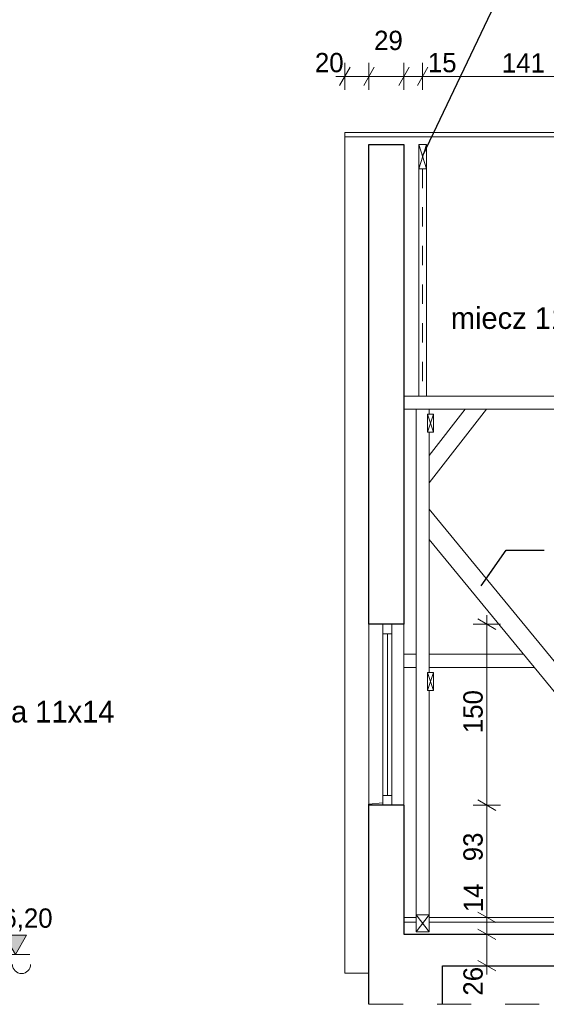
# Model space of a CAD drawing. Extents: x -686885 to -413214, y -23370 to 153194.
# Tile 52 of 145: x -611476 to -607112, y -6540 to 1619. Entities that reach past the tile are written whole.
import ezdxf

# ---------------------------------------------------------------- set-up
doc = ezdxf.new("R2010")
doc.units = 0
doc.header["$MEASUREMENT"] = 0
doc.linetypes.add('Dashed', pattern=[564.444447, 282.222223, -282.222223])
doc.linetypes.add('Przerywana', pattern=[320, 160, -160])
for name, color, linetype, lineweight in [('INWENT DACH_Nr_Pióra__21', 7, 'Continuous', 9), ('INWENT KONST. DREWNIANA_Nr_Pióra__21', 7, 'Continuous', 9), ('INWENT OPISY_Nr_Pióra__21', 7, 'Continuous', 9), ('INWENT RURY SPUSTOWE_Nr_Pióra__21', 7, 'Continuous', 9), ('INWENT STROPY_Nr_Pióra__1', 7, 'Continuous', 25), ('INWENT STROPY_Nr_Pióra__21', 7, 'Continuous', 9), ('INWENT WYMIARY_Nr_Pióra__21', 7, 'Continuous', 9), ('INWENT. OKNA_Nr_Pióra__5', 7, 'Continuous', 13), ('INWENT.ŚCIANY_Nr_Pióra__1', 7, 'Continuous', 25), ('INWENT.ŚCIANY_Nr_Pióra__21', 7, 'Continuous', 9)]:
    doc.layers.add(name, color=color, linetype=linetype, lineweight=lineweight)
doc.layers.add('INWENT KONST. DREWNIANA_Nr_Pióra__2', color=7, linetype='Continuous', lineweight=13, true_color=0x7f7f7f)
doc.layers.add('INWENT WYMIARY', color=7, linetype='Continuous')
doc.styles.add('GENERATED_STYLE_1', font='txt')
doc.styles.add('GENERATED_STYLE_4', font='txt')
doc.dimstyles.new('GENERATED_STYLE__11', dxfattribs={"dimtxt": 0.18, "dimasz": 182.4, "dimexe": 0.18, "dimexo": 0.0625, "dimgap": 0.09, "dimtad": 0, "dimtih": 1, "dimtoh": 1, "dimdec": 4, "dimzin": 0, "dimdsep": 46, "dimcen": 0.09, "dimadec": 0, "dimazin": 0, "dimtfac": 1, "dimtdec": 4, "dimtmove": 0, "dimatfit": 3, "dimldrblk": 'ARROWHEAD_5', "dimfxl": 0, "dimtolj": 1, "dimtzin": 0, "dimarcsym": 0})
doc.dimstyles.new('GENERATED_STYLE__5', dxfattribs={"dimtxt": 160.000002, "dimasz": 114, "dimexe": 0.18, "dimexo": 0, "dimgap": 0.09, "dimtad": 1, "dimdec": 0, "dimlfac": 0.1, "dimzin": 0, "dimdsep": 46, "dimtxsty": 'GENERATED_STYLE_1', "dimblk": 'ARROWHEAD_2', "dimblk1": 'ARROWHEAD_2', "dimblk2": 'ARROWHEAD_2', "dimcen": 0.09, "dimclrd": 7, "dimclre": 7, "dimclrt": 7, "dimazin": 0, "dimtfac": 1, "dimtdec": 4, "dimtmove": 0, "dimatfit": 3, "dimfxl": 0, "dimtolj": 1, "dimtzin": 0, "dimarcsym": 0})
doc.dimstyles.new('GENERATED_STYLE__6', dxfattribs={"dimtxt": 160.000002, "dimasz": 114, "dimexe": 0.18, "dimexo": 0, "dimgap": 0.09, "dimtad": 1, "dimtih": 1, "dimtoh": 1, "dimdec": 0, "dimlfac": 0.1, "dimzin": 0, "dimdsep": 46, "dimtxsty": 'GENERATED_STYLE_1', "dimblk": 'ARROWHEAD_2', "dimblk1": 'ARROWHEAD_2', "dimblk2": 'ARROWHEAD_2', "dimcen": 0.09, "dimclrd": 7, "dimclre": 7, "dimclrt": 7, "dimazin": 0, "dimtfac": 1, "dimtdec": 4, "dimtmove": 0, "dimatfit": 3, "dimfxl": 0, "dimtolj": 1, "dimtzin": 0, "dimarcsym": 0})

# ---------------------------------------------------------------- blocks, each defined once
blk = doc.blocks.new('*D591')
at = {"layer": 'INWENT WYMIARY_Nr_Pióra__21', "linetype": 'Continuous'}
for p, q in [((-608738.4, 1223.9), (-608825, 1073.9)), ((-608781.7, 1036.4), (-608781.7, 1261.4)), ((-608538.4, 1223.9), (-608625, 1073.9)), ((-608581.7, 1036.4), (-608581.7, 1261.4)), ((-608855, 1148.9), (-608781.7, 1148.9)), ((-608781.7, 1148.9), (-608581.7, 1148.9))]:
    blk.add_line(p, q, dxfattribs=at)
at = {"layer": 'INWENT WYMIARY_Nr_Pióra__21', "char_height": 160, "attachment_point": 7, "style": 'GENERATED_STYLE_1'}
for s, insert in [('{29}', (-608539.1, 1364.9)), ('{29}', (-596749.2, 1364.9)), ('{20}', (-609029.8, 1180.9)), ('{15}', (-608093.5, 1180.9)), ('{141}', (-607480.5, 1180.9)), ('{141}', (-606167.9, 1180.9)), ('{139}', (-604762.9, 1180.9)), ('{139}', (-603367.9, 1180.9)), ('{139}', (-601972.9, 1180.9)), ('{140}', (-600577.9, 1180.9)), ('{141}', (-599172.9, 1180.9)), ('{142}', (-597860.3, 1180.9)), ('{11}', (-597145, 1180.9)), ('{20}', (-596258.5, 1180.9))]:
    blk.add_mtext(s, dxfattribs=dict(at, insert=insert))
blk = doc.blocks.new('ARROWHEAD_2')
at = {"color": 0, "linetype": 'Continuous', "lineweight": 0}
for p, q in [((0, 0), (-1, 0)), ((-0.378, -0.655), (0.378, 0.655))]:
    blk.add_line(p, q, dxfattribs=at)
blk = doc.blocks.new('*D592')
at = {"layer": 'INWENT WYMIARY_Nr_Pióra__21', "linetype": 'Continuous'}
for p, q in [((-608538.4, 1223.9), (-608625, 1073.9)), ((-608581.7, 1036.4), (-608581.7, 1261.4)), ((-608248.4, 1223.9), (-608335, 1073.9)), ((-608291.7, 1036.4), (-608291.7, 1261.4)), ((-608581.7, 1148.9), (-608291.7, 1148.9))]:
    blk.add_line(p, q, dxfattribs=at)
at = {"layer": 'INWENT WYMIARY_Nr_Pióra__21', "char_height": 160, "attachment_point": 7, "style": 'GENERATED_STYLE_1'}
for s, insert in [('{29}', (-608539.1, 1364.9)), ('{29}', (-596749.2, 1364.9)), ('{20}', (-609029.8, 1180.9)), ('{15}', (-608093.5, 1180.9)), ('{141}', (-607480.5, 1180.9)), ('{141}', (-606167.9, 1180.9)), ('{139}', (-604762.9, 1180.9)), ('{139}', (-603367.9, 1180.9)), ('{139}', (-601972.9, 1180.9)), ('{140}', (-600577.9, 1180.9)), ('{141}', (-599172.9, 1180.9)), ('{142}', (-597860.3, 1180.9)), ('{11}', (-597145, 1180.9)), ('{20}', (-596258.5, 1180.9))]:
    blk.add_mtext(s, dxfattribs=dict(at, insert=insert))
blk = doc.blocks.new('*D593')
at = {"layer": 'INWENT WYMIARY_Nr_Pióra__21', "linetype": 'Continuous'}
for p, q in [((-608248.4, 1223.9), (-608335, 1073.9)), ((-608291.7, 1036.4), (-608291.7, 1261.4)), ((-608093.5, 1223.9), (-608180.1, 1073.9)), ((-608136.8, 1036.4), (-608136.8, 1261.4)), ((-608291.7, 1148.9), (-608136.8, 1148.9))]:
    blk.add_line(p, q, dxfattribs=at)
at = {"layer": 'INWENT WYMIARY_Nr_Pióra__21', "char_height": 160, "attachment_point": 7, "style": 'GENERATED_STYLE_1'}
for s, insert in [('{29}', (-608539.1, 1364.9)), ('{29}', (-596749.2, 1364.9)), ('{20}', (-609029.8, 1180.9)), ('{15}', (-608093.5, 1180.9)), ('{141}', (-607480.5, 1180.9)), ('{141}', (-606167.9, 1180.9)), ('{139}', (-604762.9, 1180.9)), ('{139}', (-603367.9, 1180.9)), ('{139}', (-601972.9, 1180.9)), ('{140}', (-600577.9, 1180.9)), ('{141}', (-599172.9, 1180.9)), ('{142}', (-597860.3, 1180.9)), ('{11}', (-597145, 1180.9)), ('{20}', (-596258.5, 1180.9))]:
    blk.add_mtext(s, dxfattribs=dict(at, insert=insert))
blk = doc.blocks.new('*D594')
at = {"layer": 'INWENT WYMIARY_Nr_Pióra__21', "linetype": 'Continuous'}
for p, q in [((-608093.5, 1223.9), (-608180.1, 1073.9)), ((-608136.8, 1036.4), (-608136.8, 1261.4)), ((-606678.5, 1223.9), (-606765.1, 1073.9)), ((-606721.8, 1036.4), (-606721.8, 1261.4)), ((-608136.8, 1148.9), (-606721.8, 1148.9))]:
    blk.add_line(p, q, dxfattribs=at)
at = {"layer": 'INWENT WYMIARY_Nr_Pióra__21', "char_height": 160, "attachment_point": 7, "style": 'GENERATED_STYLE_1'}
for s, insert in [('{29}', (-608539.1, 1364.9)), ('{29}', (-596749.2, 1364.9)), ('{20}', (-609029.8, 1180.9)), ('{15}', (-608093.5, 1180.9)), ('{141}', (-607480.5, 1180.9)), ('{141}', (-606167.9, 1180.9)), ('{139}', (-604762.9, 1180.9)), ('{139}', (-603367.9, 1180.9)), ('{139}', (-601972.9, 1180.9)), ('{140}', (-600577.9, 1180.9)), ('{141}', (-599172.9, 1180.9)), ('{142}', (-597860.3, 1180.9)), ('{11}', (-597145, 1180.9)), ('{20}', (-596258.5, 1180.9))]:
    blk.add_mtext(s, dxfattribs=dict(at, insert=insert))
blk = doc.blocks.new('*D595')
at = {"layer": 'INWENT WYMIARY_Nr_Pióra__21', "linetype": 'Continuous'}
for p, q in [((-606678.5, 1223.9), (-606765.1, 1073.9)), ((-606721.8, 1036.4), (-606721.8, 1261.4)), ((-605263.5, 1223.9), (-605350.1, 1073.9)), ((-605306.8, 1036.4), (-605306.8, 1261.4)), ((-606721.8, 1148.9), (-605306.8, 1148.9))]:
    blk.add_line(p, q, dxfattribs=at)
at = {"layer": 'INWENT WYMIARY_Nr_Pióra__21', "char_height": 160, "attachment_point": 7, "style": 'GENERATED_STYLE_1'}
for s, insert in [('{29}', (-608539.1, 1364.9)), ('{29}', (-596749.2, 1364.9)), ('{20}', (-609029.8, 1180.9)), ('{15}', (-608093.5, 1180.9)), ('{141}', (-607480.5, 1180.9)), ('{141}', (-606167.9, 1180.9)), ('{139}', (-604762.9, 1180.9)), ('{139}', (-603367.9, 1180.9)), ('{139}', (-601972.9, 1180.9)), ('{140}', (-600577.9, 1180.9)), ('{141}', (-599172.9, 1180.9)), ('{142}', (-597860.3, 1180.9)), ('{11}', (-597145, 1180.9)), ('{20}', (-596258.5, 1180.9))]:
    blk.add_mtext(s, dxfattribs=dict(at, insert=insert))
blk = doc.blocks.new('*D596')
at = {"layer": 'INWENT WYMIARY_Nr_Pióra__21', "linetype": 'Continuous'}
for p, q in [((-605263.5, 1223.9), (-605350.1, 1073.9)), ((-605306.8, 1036.4), (-605306.8, 1261.4)), ((-603868.5, 1223.9), (-603955.1, 1073.9)), ((-603911.8, 1036.4), (-603911.8, 1261.4)), ((-605306.8, 1148.9), (-603911.8, 1148.9))]:
    blk.add_line(p, q, dxfattribs=at)
at = {"layer": 'INWENT WYMIARY_Nr_Pióra__21', "char_height": 160, "attachment_point": 7, "style": 'GENERATED_STYLE_1'}
for s, insert in [('{29}', (-608539.1, 1364.9)), ('{29}', (-596749.2, 1364.9)), ('{20}', (-609029.8, 1180.9)), ('{15}', (-608093.5, 1180.9)), ('{141}', (-607480.5, 1180.9)), ('{141}', (-606167.9, 1180.9)), ('{139}', (-604762.9, 1180.9)), ('{139}', (-603367.9, 1180.9)), ('{139}', (-601972.9, 1180.9)), ('{140}', (-600577.9, 1180.9)), ('{141}', (-599172.9, 1180.9)), ('{142}', (-597860.3, 1180.9)), ('{11}', (-597145, 1180.9)), ('{20}', (-596258.5, 1180.9))]:
    blk.add_mtext(s, dxfattribs=dict(at, insert=insert))
blk = doc.blocks.new('*D597')
at = {"layer": 'INWENT WYMIARY_Nr_Pióra__21', "linetype": 'Continuous'}
for p, q in [((-603868.5, 1223.9), (-603955.1, 1073.9)), ((-603911.8, 1036.4), (-603911.8, 1261.4)), ((-602473.5, 1223.9), (-602560.1, 1073.9)), ((-602516.8, 1036.4), (-602516.8, 1261.4)), ((-603911.8, 1148.9), (-602516.8, 1148.9))]:
    blk.add_line(p, q, dxfattribs=at)
at = {"layer": 'INWENT WYMIARY_Nr_Pióra__21', "char_height": 160, "attachment_point": 7, "style": 'GENERATED_STYLE_1'}
for s, insert in [('{29}', (-608539.1, 1364.9)), ('{29}', (-596749.2, 1364.9)), ('{20}', (-609029.8, 1180.9)), ('{15}', (-608093.5, 1180.9)), ('{141}', (-607480.5, 1180.9)), ('{141}', (-606167.9, 1180.9)), ('{139}', (-604762.9, 1180.9)), ('{139}', (-603367.9, 1180.9)), ('{139}', (-601972.9, 1180.9)), ('{140}', (-600577.9, 1180.9)), ('{141}', (-599172.9, 1180.9)), ('{142}', (-597860.3, 1180.9)), ('{11}', (-597145, 1180.9)), ('{20}', (-596258.5, 1180.9))]:
    blk.add_mtext(s, dxfattribs=dict(at, insert=insert))
blk = doc.blocks.new('*D598')
at = {"layer": 'INWENT WYMIARY_Nr_Pióra__21', "linetype": 'Continuous'}
for p, q in [((-602473.5, 1223.9), (-602560.1, 1073.9)), ((-602516.8, 1036.4), (-602516.8, 1261.4)), ((-601078.5, 1223.9), (-601165.1, 1073.9)), ((-601121.8, 1036.4), (-601121.8, 1261.4)), ((-602516.8, 1148.9), (-601121.8, 1148.9))]:
    blk.add_line(p, q, dxfattribs=at)
at = {"layer": 'INWENT WYMIARY_Nr_Pióra__21', "char_height": 160, "attachment_point": 7, "style": 'GENERATED_STYLE_1'}
for s, insert in [('{29}', (-608539.1, 1364.9)), ('{29}', (-596749.2, 1364.9)), ('{20}', (-609029.8, 1180.9)), ('{15}', (-608093.5, 1180.9)), ('{141}', (-607480.5, 1180.9)), ('{141}', (-606167.9, 1180.9)), ('{139}', (-604762.9, 1180.9)), ('{139}', (-603367.9, 1180.9)), ('{139}', (-601972.9, 1180.9)), ('{140}', (-600577.9, 1180.9)), ('{141}', (-599172.9, 1180.9)), ('{142}', (-597860.3, 1180.9)), ('{11}', (-597145, 1180.9)), ('{20}', (-596258.5, 1180.9))]:
    blk.add_mtext(s, dxfattribs=dict(at, insert=insert))
blk = doc.blocks.new('*D599')
at = {"layer": 'INWENT WYMIARY_Nr_Pióra__21', "linetype": 'Continuous'}
for p, q in [((-601078.5, 1223.9), (-601165.1, 1073.9)), ((-601121.8, 1036.4), (-601121.8, 1261.4)), ((-599683.5, 1223.9), (-599770.1, 1073.9)), ((-599726.8, 1036.4), (-599726.8, 1261.4)), ((-601121.8, 1148.9), (-599726.8, 1148.9))]:
    blk.add_line(p, q, dxfattribs=at)
at = {"layer": 'INWENT WYMIARY_Nr_Pióra__21', "char_height": 160, "attachment_point": 7, "style": 'GENERATED_STYLE_1'}
for s, insert in [('{29}', (-608539.1, 1364.9)), ('{29}', (-596749.2, 1364.9)), ('{20}', (-609029.8, 1180.9)), ('{15}', (-608093.5, 1180.9)), ('{141}', (-607480.5, 1180.9)), ('{141}', (-606167.9, 1180.9)), ('{139}', (-604762.9, 1180.9)), ('{139}', (-603367.9, 1180.9)), ('{139}', (-601972.9, 1180.9)), ('{140}', (-600577.9, 1180.9)), ('{141}', (-599172.9, 1180.9)), ('{142}', (-597860.3, 1180.9)), ('{11}', (-597145, 1180.9)), ('{20}', (-596258.5, 1180.9))]:
    blk.add_mtext(s, dxfattribs=dict(at, insert=insert))
blk = doc.blocks.new('*D600')
at = {"layer": 'INWENT WYMIARY_Nr_Pióra__21', "linetype": 'Continuous'}
for p, q in [((-599683.5, 1223.9), (-599770.1, 1073.9)), ((-599726.8, 1036.4), (-599726.8, 1261.4)), ((-598268.5, 1223.9), (-598355.1, 1073.9)), ((-598311.8, 1036.4), (-598311.8, 1261.4)), ((-599726.8, 1148.9), (-598311.8, 1148.9))]:
    blk.add_line(p, q, dxfattribs=at)
at = {"layer": 'INWENT WYMIARY_Nr_Pióra__21', "char_height": 160, "attachment_point": 7, "style": 'GENERATED_STYLE_1'}
for s, insert in [('{29}', (-608539.1, 1364.9)), ('{29}', (-596749.2, 1364.9)), ('{20}', (-609029.8, 1180.9)), ('{15}', (-608093.5, 1180.9)), ('{141}', (-607480.5, 1180.9)), ('{141}', (-606167.9, 1180.9)), ('{139}', (-604762.9, 1180.9)), ('{139}', (-603367.9, 1180.9)), ('{139}', (-601972.9, 1180.9)), ('{140}', (-600577.9, 1180.9)), ('{141}', (-599172.9, 1180.9)), ('{142}', (-597860.3, 1180.9)), ('{11}', (-597145, 1180.9)), ('{20}', (-596258.5, 1180.9))]:
    blk.add_mtext(s, dxfattribs=dict(at, insert=insert))
blk = doc.blocks.new('*D601')
at = {"layer": 'INWENT WYMIARY_Nr_Pióra__21', "linetype": 'Continuous'}
for p, q in [((-598268.5, 1223.9), (-598355.1, 1073.9)), ((-598311.8, 1036.4), (-598311.8, 1261.4)), ((-596853.5, 1223.9), (-596940.1, 1073.9)), ((-596896.8, 1036.4), (-596896.8, 1261.4)), ((-598311.8, 1148.9), (-596896.8, 1148.9))]:
    blk.add_line(p, q, dxfattribs=at)
at = {"layer": 'INWENT WYMIARY_Nr_Pióra__21', "char_height": 160, "attachment_point": 7, "style": 'GENERATED_STYLE_1'}
for s, insert in [('{29}', (-608539.1, 1364.9)), ('{29}', (-596749.2, 1364.9)), ('{20}', (-609029.8, 1180.9)), ('{15}', (-608093.5, 1180.9)), ('{141}', (-607480.5, 1180.9)), ('{141}', (-606167.9, 1180.9)), ('{139}', (-604762.9, 1180.9)), ('{139}', (-603367.9, 1180.9)), ('{139}', (-601972.9, 1180.9)), ('{140}', (-600577.9, 1180.9)), ('{141}', (-599172.9, 1180.9)), ('{142}', (-597860.3, 1180.9)), ('{11}', (-597145, 1180.9)), ('{20}', (-596258.5, 1180.9))]:
    blk.add_mtext(s, dxfattribs=dict(at, insert=insert))
blk = doc.blocks.new('*D602')
at = {"layer": 'INWENT WYMIARY_Nr_Pióra__21', "linetype": 'Continuous'}
for p, q in [((-596853.5, 1223.9), (-596940.1, 1073.9)), ((-596896.8, 1036.4), (-596896.8, 1261.4)), ((-596748.5, 1223.9), (-596835.1, 1073.9)), ((-596791.8, 1036.4), (-596791.8, 1261.4)), ((-596896.8, 1148.9), (-596791.8, 1148.9))]:
    blk.add_line(p, q, dxfattribs=at)
at = {"layer": 'INWENT WYMIARY_Nr_Pióra__21', "char_height": 160, "attachment_point": 7, "style": 'GENERATED_STYLE_1'}
for s, insert in [('{29}', (-608539.1, 1364.9)), ('{29}', (-596749.2, 1364.9)), ('{20}', (-609029.8, 1180.9)), ('{15}', (-608093.5, 1180.9)), ('{141}', (-607480.5, 1180.9)), ('{141}', (-606167.9, 1180.9)), ('{139}', (-604762.9, 1180.9)), ('{139}', (-603367.9, 1180.9)), ('{139}', (-601972.9, 1180.9)), ('{140}', (-600577.9, 1180.9)), ('{141}', (-599172.9, 1180.9)), ('{142}', (-597860.3, 1180.9)), ('{11}', (-597145, 1180.9)), ('{20}', (-596258.5, 1180.9))]:
    blk.add_mtext(s, dxfattribs=dict(at, insert=insert))
blk = doc.blocks.new('*D603')
at = {"layer": 'INWENT WYMIARY_Nr_Pióra__21', "linetype": 'Continuous'}
for p, q in [((-596748.5, 1223.9), (-596835.1, 1073.9)), ((-596791.8, 1036.4), (-596791.8, 1261.4)), ((-596458.5, 1223.9), (-596545.1, 1073.9)), ((-596501.8, 1036.4), (-596501.8, 1261.4)), ((-596791.8, 1148.9), (-596501.8, 1148.9))]:
    blk.add_line(p, q, dxfattribs=at)
at = {"layer": 'INWENT WYMIARY_Nr_Pióra__21', "char_height": 160, "attachment_point": 7, "style": 'GENERATED_STYLE_1'}
for s, insert in [('{29}', (-608539.1, 1364.9)), ('{29}', (-596749.2, 1364.9)), ('{20}', (-609029.8, 1180.9)), ('{15}', (-608093.5, 1180.9)), ('{141}', (-607480.5, 1180.9)), ('{141}', (-606167.9, 1180.9)), ('{139}', (-604762.9, 1180.9)), ('{139}', (-603367.9, 1180.9)), ('{139}', (-601972.9, 1180.9)), ('{140}', (-600577.9, 1180.9)), ('{141}', (-599172.9, 1180.9)), ('{142}', (-597860.3, 1180.9)), ('{11}', (-597145, 1180.9)), ('{20}', (-596258.5, 1180.9))]:
    blk.add_mtext(s, dxfattribs=dict(at, insert=insert))
blk = doc.blocks.new('*D604')
at = {"layer": 'INWENT WYMIARY_Nr_Pióra__21', "linetype": 'Continuous'}
for p, q in [((-596458.5, 1223.9), (-596545.1, 1073.9)), ((-596501.8, 1036.4), (-596501.8, 1261.4)), ((-596345.1, 1073.9), (-596258.5, 1223.9)), ((-596301.8, 1036.4), (-596301.8, 1261.4)), ((-596501.8, 1148.9), (-596301.8, 1148.9)), ((-596301.8, 1148.9), (-596228.5, 1148.9))]:
    blk.add_line(p, q, dxfattribs=at)
at = {"layer": 'INWENT WYMIARY_Nr_Pióra__21', "char_height": 160, "attachment_point": 7, "style": 'GENERATED_STYLE_1'}
for s, insert in [('{29}', (-608539.1, 1364.9)), ('{29}', (-596749.2, 1364.9)), ('{20}', (-609029.8, 1180.9)), ('{15}', (-608093.5, 1180.9)), ('{141}', (-607480.5, 1180.9)), ('{141}', (-606167.9, 1180.9)), ('{139}', (-604762.9, 1180.9)), ('{139}', (-603367.9, 1180.9)), ('{139}', (-601972.9, 1180.9)), ('{140}', (-600577.9, 1180.9)), ('{141}', (-599172.9, 1180.9)), ('{142}', (-597860.3, 1180.9)), ('{11}', (-597145, 1180.9)), ('{20}', (-596258.5, 1180.9))]:
    blk.add_mtext(s, dxfattribs=dict(at, insert=insert))
blk = doc.blocks.new('*D611')
at = {"layer": 'INWENT WYMIARY_Nr_Pióra__21', "linetype": 'Continuous'}
for p, q in [((-607680.3, -5916.3), (-607530.3, -6002.9)), ((-607492.8, -5959.6), (-607717.8, -5959.6)), ((-607605.3, -6219.6), (-607605.3, -5959.6)), ((-607680.3, -6176.3), (-607530.3, -6262.9)), ((-607492.8, -6219.6), (-607717.8, -6219.6)), ((-607605.3, -6293), (-607605.3, -6219.6))]:
    blk.add_line(p, q, dxfattribs=at)
at = {"layer": 'INWENT WYMIARY_Nr_Pióra__21', "char_height": 160, "attachment_point": 7, "rotation": 90, "style": 'GENERATED_STYLE_1'}
for s, insert in [('{150}', (-607637.3, -4293.2)), ('{93}', (-607637.3, -5354.6)), ('{14}', (-607637.3, -5776.3)), ('{26}', (-607637.3, -6467.8))]:
    blk.add_mtext(s, dxfattribs=dict(at, insert=insert))
blk = doc.blocks.new('*D612')
at = {"layer": 'INWENT WYMIARY_Nr_Pióra__21', "linetype": 'Continuous'}
for p, q in [((-607680.3, -5776.3), (-607530.3, -5862.9)), ((-607492.8, -5819.6), (-607717.8, -5819.6)), ((-607605.3, -5959.6), (-607605.3, -5819.6)), ((-607680.3, -5916.3), (-607530.3, -6002.9)), ((-607492.8, -5959.6), (-607717.8, -5959.6))]:
    blk.add_line(p, q, dxfattribs=at)
at = {"layer": 'INWENT WYMIARY_Nr_Pióra__21', "char_height": 160, "attachment_point": 7, "rotation": 90, "style": 'GENERATED_STYLE_1'}
for s, insert in [('{150}', (-607637.3, -4293.2)), ('{93}', (-607637.3, -5354.6)), ('{14}', (-607637.3, -5776.3)), ('{26}', (-607637.3, -6467.8))]:
    blk.add_mtext(s, dxfattribs=dict(at, insert=insert))
blk = doc.blocks.new('*D613')
at = {"layer": 'INWENT WYMIARY_Nr_Pióra__21', "linetype": 'Continuous'}
for p, q in [((-607492.8, -4889.6), (-607717.8, -4889.6)), ((-607680.3, -4846.3), (-607530.3, -4932.9)), ((-607605.3, -5819.6), (-607605.3, -4889.6)), ((-607680.3, -5776.3), (-607530.3, -5862.9)), ((-607492.8, -5819.6), (-607717.8, -5819.6))]:
    blk.add_line(p, q, dxfattribs=at)
at = {"layer": 'INWENT WYMIARY_Nr_Pióra__21', "char_height": 160, "attachment_point": 7, "rotation": 90, "style": 'GENERATED_STYLE_1'}
for s, insert in [('{150}', (-607637.3, -4293.2)), ('{93}', (-607637.3, -5354.6)), ('{14}', (-607637.3, -5776.3)), ('{26}', (-607637.3, -6467.8))]:
    blk.add_mtext(s, dxfattribs=dict(at, insert=insert))
blk = doc.blocks.new('*D614')
at = {"layer": 'INWENT WYMIARY_Nr_Pióra__21', "linetype": 'Continuous'}
for p, q in [((-607605.3, -3389.6), (-607605.3, -3316.3)), ((-607492.8, -3389.6), (-607717.8, -3389.6)), ((-607530.3, -3432.9), (-607680.3, -3346.3)), ((-607605.3, -4889.6), (-607605.3, -3389.6)), ((-607492.8, -4889.6), (-607717.8, -4889.6)), ((-607680.3, -4846.3), (-607530.3, -4932.9))]:
    blk.add_line(p, q, dxfattribs=at)
at = {"layer": 'INWENT WYMIARY_Nr_Pióra__21', "char_height": 160, "attachment_point": 7, "rotation": 90, "style": 'GENERATED_STYLE_1'}
for s, insert in [('{150}', (-607637.3, -4293.2)), ('{93}', (-607637.3, -5354.6)), ('{14}', (-607637.3, -5776.3)), ('{26}', (-607637.3, -6467.8))]:
    blk.add_mtext(s, dxfattribs=dict(at, insert=insert))
blk = doc.blocks.new('Wymiary_99', base_point=(-611511.2, -6126.9))
at = {"layer": 'INWENT WYMIARY_Nr_Pióra__21', "linetype": 'Continuous'}
blk.add_hatch(color=256, dxfattribs=at).paths.add_polyline_path([(-611511.2, -6126.9), (-611604, -5966.9), (-611418.4, -5966.9)], flags=0)
for p, q in [((-611511.2, -6126.9), (-611604, -5966.9)), ((-611604, -5966.9), (-611418.4, -5966.9)), ((-611418.4, -5966.9), (-611511.2, -6126.9)), ((-611511.2, -6126.9), (-611631.2, -6126.9)), ((-611511.2, -6126.9), (-611391.2, -6126.9))]:
    blk.add_line(p, q, dxfattribs=at)
at = {"layer": 'INWENT WYMIARY_Nr_Pióra__21', "insert": (-611744.6, -5934.9), "char_height": 160, "attachment_point": 7, "style": 'GENERATED_STYLE_1'}
blk.add_mtext('{+6,20}', dxfattribs=at)
blk = doc.blocks.new('ARROWHEAD_5')
at = {"color": 0, "linetype": 'Continuous', "lineweight": 0}
blk.add_line((0, 0), (-1, 0), dxfattribs=at)
blk.add_solid([(-1, 0.2679), (0, 0), (-1, -0.2679), (-1, 0.2679)], dxfattribs=at)

msp = doc.modelspace()

# ---------------------------------------------------------------- linework, layer by layer
at = {"layer": 'INWENT DACH_Nr_Pióra__21', "linetype": 'Continuous'}
for p, q in [((-608781.7, 685.2), (-596301.8, 685.2)), ((-608781.7, 685.2), (-608781.7, -6281.2)), ((-608781.7, 647.5), (-596301.8, 647.5)), ((-608781.7, -6281.2), (-608581.7, -6281.2))]:
    msp.add_line(p, q, dxfattribs=at)
at = {"layer": 'INWENT KONST. DREWNIANA_Nr_Pióra__2', "linetype": 'Continuous'}
for p, q in [((-608169.3, -1499.6), (-608169.3, 383.9)), ((-608104.3, 383.9), (-608104.3, -1499.6))]:
    msp.add_line(p, q, dxfattribs=at)
at = {"layer": 'INWENT KONST. DREWNIANA_Nr_Pióra__21', "linetype": 'Continuous'}
for p, q in [((-608169.3, 383.9), (-608169.3, 584.8)), ((-608169.3, 584.8), (-608104.3, 584.8)), ((-608104.3, 584.8), (-608169.3, 383.9)), ((-608104.3, 383.9), (-608169.3, 584.8)), ((-608104.3, 383.9), (-608104.3, 584.8)), ((-608169.3, 383.9), (-608104.3, 383.9)), ((-596791.8, -1499.6), (-608291.7, -1499.6)), ((-596791.8, -1609.6), (-608291.7, -1609.6)), ((-608191.8, -5799.6), (-608191.8, -1609.6)), ((-608081.8, -1609.6), (-608081.8, -1649.6)), ((-608081.8, -2219.6), (-607606.8, -1609.6)), ((-608081.8, -1991.7), (-607784.2, -1609.6)), ((-608096.8, -1649.6), (-608046.8, -1649.6)), ((-608096.8, -1799.6), (-608096.8, -1649.6)), ((-608096.8, -1649.6), (-608046.8, -1799.6)), ((-608096.8, -1799.6), (-608046.8, -1649.6)), ((-608046.8, -1649.6), (-608046.8, -1799.6)), ((-608046.8, -1799.6), (-608096.8, -1799.6)), ((-608081.8, -1799.6), (-608081.8, -3789.6)), ((-608081.8, -2437.5), (-605361.8, -5750.2)), ((-608081.8, -2689.6), (-605511.8, -5819.6)), ((-608191.8, -3639.6), (-608291.7, -3639.6)), ((-607301.8, -3639.6), (-608081.8, -3639.6)), ((-608191.8, -3749.6), (-608291.7, -3749.6)), ((-607211.4, -3749.6), (-608081.8, -3749.6)), ((-608096.8, -3789.6), (-608046.8, -3789.6)), ((-608096.8, -3939.6), (-608096.8, -3789.6)), ((-608096.8, -3789.6), (-608046.8, -3939.6)), ((-608096.8, -3939.6), (-608046.8, -3789.6)), ((-608046.8, -3789.6), (-608046.8, -3939.6)), ((-608046.8, -3939.6), (-608096.8, -3939.6)), ((-608081.8, -3939.6), (-608081.8, -5799.6)), ((-608191.8, -5939.6), (-608081.8, -5799.6)), ((-608081.8, -5939.6), (-608191.8, -5799.6)), ((-608191.8, -5799.6), (-608081.8, -5799.6)), ((-608191.8, -5939.6), (-608191.8, -5799.6)), ((-608081.8, -5799.6), (-608081.8, -5939.6)), ((-608081.8, -5939.6), (-608191.8, -5939.6))]:
    msp.add_line(p, q, dxfattribs=at)
at = {"layer": 'INWENT KONST. DREWNIANA_Nr_Pióra__21', "linetype": 'Przerywana'}
msp.add_line((-608136.8, 383.9), (-608136.8, -1499.6), dxfattribs=at)
at = {"layer": 'INWENT OPISY_Nr_Pióra__21', "linetype": 'Dashed'}
msp.add_line((-608581.7, -6539.6), (-596501.8, -6539.6), dxfattribs=at)
at = {"layer": 'INWENT RURY SPUSTOWE_Nr_Pióra__21', "linetype": 'Continuous'}
msp.add_arc((-611460.7, -6209.6), 75, 180, 0, dxfattribs=at)
at = {"layer": 'INWENT STROPY_Nr_Pióra__1', "linetype": 'Continuous'}
for p, q in [((-608291.7, -5959.6), (-596791.8, -5959.6)), ((-607971.7, -6219.6), (-604361.7, -6219.6))]:
    msp.add_line(p, q, dxfattribs=at)
at = {"layer": 'INWENT STROPY_Nr_Pióra__21', "linetype": 'Continuous'}
for p, q in [((-608291.7, -5819.6), (-608191.8, -5819.6)), ((-608291.7, -5859.6), (-608191.8, -5859.6)), ((-608081.8, -5819.6), (-605361.8, -5819.6)), ((-608081.8, -5859.6), (-605361.8, -5859.6))]:
    msp.add_line(p, q, dxfattribs=at)
at = {"layer": 'INWENT. OKNA_Nr_Pióra__5', "linetype": 'Continuous'}
for p, q in [((-608391.7, -3389.6), (-608466.7, -3389.6)), ((-608466.7, -3389.6), (-608466.7, -4889.6)), ((-608391.7, -3389.6), (-608391.7, -4889.6)), ((-608391.7, -3469.6), (-608466.7, -3469.6)), ((-608429.2, -3469.6), (-608429.2, -4809.6)), ((-608391.7, -4809.6), (-608466.7, -4809.6)), ((-608466.7, -4869.6), (-608586.7, -4880.6)), ((-608586.7, -4880.6), (-608586.7, -4910.6)), ((-608391.7, -4889.6), (-608466.7, -4889.6))]:
    msp.add_line(p, q, dxfattribs=at)
at = {"layer": 'INWENT.ŚCIANY_Nr_Pióra__1', "linetype": 'Continuous'}
for p, q in [((-608581.7, 584.8), (-608291.7, 584.8)), ((-608581.7, -3389.6), (-608581.7, 584.8)), ((-608291.7, 584.8), (-608291.7, -3389.6)), ((-608291.7, -3389.6), (-608581.7, -3389.6)), ((-608581.7, -6539.6), (-608581.7, -4889.6)), ((-608291.7, -4889.6), (-608581.7, -4889.6)), ((-608291.7, -4889.6), (-608291.7, -5959.6)), ((-607971.7, -6539.6), (-607971.7, -6219.6))]:
    msp.add_line(p, q, dxfattribs=at)
at = {"layer": 'INWENT.ŚCIANY_Nr_Pióra__21', "linetype": 'Continuous'}
for p, q in [((-608581.7, -4889.6), (-608581.7, -3389.6)), ((-608291.7, -3389.6), (-608291.7, -4889.6))]:
    msp.add_line(p, q, dxfattribs=at)

# ---------------------------------------------------------------- block references
at = {"layer": 'INWENT WYMIARY', "linetype": 'Continuous'}
msp.add_blockref('Wymiary_99', (-611511.2, -6126.9), dxfattribs=at)

# ---------------------------------------------------------------- texts
at = {"layer": 'INWENT OPISY_Nr_Pióra__21', "linetype": 'Continuous', "char_height": 180, "style": 'GENERATED_STYLE_4'}
for s, insert, width, attachment_point in [('{miecz 11x14 cm}', (-606552.1, -1004.7), 1502.69, 6), ('{podwalina 11x14 cm}', (-612497.5, -4266), 1892.33, 4)]:
    msp.add_mtext(s, dxfattribs=dict(at, insert=insert, width=width, attachment_point=attachment_point))

# ---------------------------------------------------------------- dimensions: what is measured, and where the dimension line sits
at = {"layer": 'INWENT WYMIARY', "linetype": 'Continuous'}
for base, p1, p2, picture, middle in [((-608781.7, 1148.9), (-608781.7, 685.2), (-608581.7, 584.8), '*D591', (-608908.4, 1260.9)), ((-608781.7, 1148.9), (-608581.7, 584.8), (-608291.7, 584.8), '*D592', (-608417.6, 1444.9)), ((-608781.7, 1148.9), (-608291.7, 584.8), (-608136.8, 284.7), '*D593', (-607972, 1260.9)), ((-608781.6557328, 1148.9293252), (-608136.8011317, 284.6776599), (-606721.8011317, 214.9568005), '*D594', (-607298.3747254, 1260.9293269)), ((-608781.6557328, 1148.9293252), (-606721.8011317, 214.9568005), (-605306.8011317, -34.9831234), '*D595', (-605985.775529, 1260.9293269)), ((-608781.6557328, 1148.9293252), (-605306.8011317, -34.9831234), (-603911.8011317, -191.0182728), '*D596', (-604580.775529, 1260.9293269)), ((-608781.6557328, 1148.9293252), (-603911.8011317, -191.0182728), (-602516.8011317, -302.0062954), '*D597', (-603185.775529, 1260.9293269)), ((-608781.6557328, 1148.9293252), (-602516.8011317, -302.0062954), (-601121.8011317, -345.8326268), '*D598', (-601790.775529, 1260.9293269)), ((-608781.6557328, 1148.9293252), (-601121.8011317, -345.8326268), (-599726.8011317, -477.9242797), '*D599', (-600395.775529, 1260.9293269)), ((-608781.6557328, 1148.9293252), (-599726.8011317, -477.9242797), (-598311.8011317, -523.0600767), '*D600', (-598990.775529, 1260.9293269)), ((-608781.6557328, 1148.9293252), (-598311.8011317, -523.0600767), (-596896.8011317, -520.8697261), '*D601', (-597678.1763326, 1260.9293269)), ((-608781.6557328, 1148.9293252), (-596896.8011317, -520.8697261), (-596791.8011317, -520.8697261), '*D602', (-597031.5807371, 1260.9293269)), ((-608781.7, 1148.9), (-596791.8, -520.9), (-596501.8, -489.5), '*D603', (-596627.8, 1444.9)), ((-608781.7, 1148.9), (-596501.8, -489.5), (-596301.8, 685.2), '*D604', (-596137, 1260.9))]:
    dim = msp.add_linear_dim(base=base, p1=p1, p2=p2, dimstyle='GENERATED_STYLE__6', dxfattribs=at)
    dim.commit()
    dim.dimension.update_dxf_attribs({"geometry": picture, "text_midpoint": middle})
for p1, p2, picture, middle in [((-608291.7, -4889.6), (-608291.7, -3389.6), '*D614', (-607717.3, -4111.1)), ((-607751.1, -5819.6), (-608291.7, -4889.6), '*D613', (-607717.3, -5233.2)), ((-607751.1, -6219.6), (-607734.4, -5959.6), '*D611', (-607717.3, -6346.3)), ((-607734.4, -5959.6), (-607751.1, -5819.6), '*D612', (-607717.3, -5654.8))]:
    dim = msp.add_linear_dim(base=(-607605.3, -6219.6), p1=p1, p2=p2, angle=90, dimstyle='GENERATED_STYLE__5', dxfattribs=at)
    dim.commit()
    dim.dimension.update_dxf_attribs({"geometry": picture, "text_midpoint": middle})

# ---------------------------------------------------------------- leaders
at = {"layer": 'INWENT OPISY_Nr_Pióra__21', "linetype": 'Continuous', "annotation_type": 0, "has_hookline": 1, "hookline_direction": 1}
for points, text_width in [([(-608131.9, 499.3), (-607468.5, 1895.9), (-607154.5, 1895.9)], 1440), ([(-605634.9, -1719), (-606000.6, -1004.5), (-606314.5, -1004.5)], 1337.1), ([(-607652.4, -3073.3), (-607443.6, -2775.6), (-607129.6, -2775.6)], 1191.4)]:
    msp.add_leader(points, dimstyle='GENERATED_STYLE__11', dxfattribs=dict(at, text_width=text_width))

doc.saveas('drawing.dxf')
